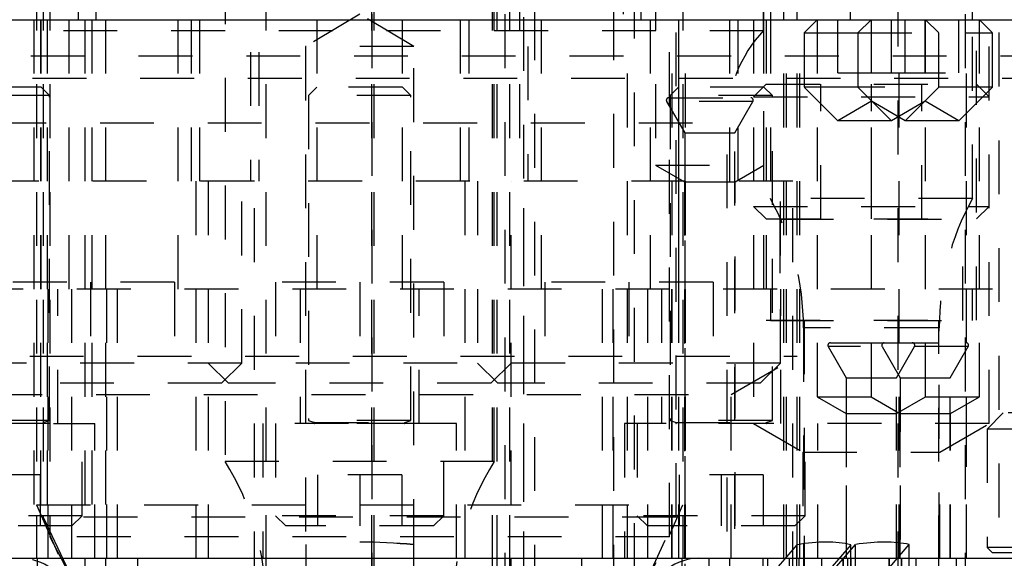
# Model space of a CAD drawing. Header units: inches. Extents: x 1772 to 2706, y -534 to -52.
# Tile 91 of 256: x 1942.15 to 1943.98, y -521.68 to -520.68. Entities that reach past the tile are written whole.
import ezdxf

# ---------------------------------------------------------------- set-up
doc = ezdxf.new("R2010")
doc.units = ezdxf.units.IN
doc.header["$LTSCALE"] = 0.5
doc.header["$MEASUREMENT"] = 0
doc.linetypes.add('HIDDEN', pattern=[0.225, 0.15, -0.075])
doc.layers.add('SID-M-H', color=4, linetype='HIDDEN')
doc.layers.add('SID-M-S', color=105, linetype='Continuous')

msp = doc.modelspace()

# ---------------------------------------------------------------- linework, layer by layer
at = {"layer": 'SID-M-H'}
for p, q in [((1943.59612, -521.67628), (1943.59612, -516.69628)), ((1943.97112, -521.80031), (1943.97112, -516.69628)), ((1942.58062, -517.13628), (1942.58062, -520.97628)), ((1942.59612, -517.13628), (1942.59612, -520.97628)), ((1942.97112, -520.97628), (1942.97112, -517.13628)), ((1942.98662, -520.97628), (1942.98662, -517.13628)), ((1942.18362, -519.19628), (1942.18362, -521.67628)), ((1942.19612, -519.19628), (1942.19612, -521.59982)), ((1942.20862, -519.19628), (1942.20862, -521.63645)), ((1942.48662, -520.97628), (1942.48662, -519.19628)), ((1942.60912, -519.19628), (1942.60912, -522.57128)), ((1942.60962, -519.19628), (1942.60962, -522.57128)), ((1942.8058, -519.19628), (1942.8058, -522.55128)), ((1942.80707, -522.96628), (1942.80707, -519.19628)), ((1942.80997, -519.19628), (1942.80997, -522.57128)), ((1943.02983, -519.19628), (1943.02983, -522.57128)), ((1943.03818, -519.19628), (1943.03818, -522.57128)), ((1943.05347, -522.96628), (1943.05347, -519.19628)), ((1943.06204, -519.19628), (1943.06204, -522.55128)), ((1943.08062, -519.19628), (1943.08062, -520.97628)), ((1943.08862, -522.57128), (1943.08862, -519.19628)), ((1943.10862, -522.55128), (1943.10862, -519.19628)), ((1943.33312, -519.19628), (1943.33312, -520.94628)), ((1943.35862, -521.63645), (1943.35862, -519.19628)), ((1943.37112, -521.59982), (1943.37112, -519.19628)), ((1943.38362, -519.19628), (1943.38362, -521.67628)), ((1943.48662, -520.97628), (1943.48662, -519.19628)), ((1943.53362, -520.69628), (1943.53362, -519.19628)), ((1943.53412, -520.94628), (1943.53412, -519.19628)), ((1943.57112, -521.67628), (1943.57112, -519.19628)), ((1943.78362, -521.72628), (1943.78362, -519.19628)), ((1943.90862, -522.96628), (1943.90862, -519.19628)), ((1942.53362, -519.38428), (1942.53362, -521.49628)), ((1943.03362, -521.49628), (1943.03362, -519.38428)), ((1942.47112, -520.97628), (1942.47112, -519.72588)), ((1943.09612, -519.72588), (1943.09612, -520.97628)), ((1943.47112, -520.97628), (1943.47112, -519.72588)), ((1942.26112, -520.19628), (1942.26112, -520.67628)), ((1943.30612, -520.67628), (1943.30612, -520.19628)), ((1942.29462, -520.67628), (1942.29462, -520.36628)), ((1943.27262, -520.36628), (1943.27262, -520.67628)), ((1943.69462, -520.67628), (1943.69462, -520.36628)), ((1942.27362, -520.47628), (1942.27362, -521.91128)), ((1942.31162, -520.47628), (1942.31162, -521.95128)), ((1943.25562, -521.95128), (1943.25562, -520.47628)), ((1943.29362, -521.91128), (1943.29362, -520.47628)), ((1942.17862, -520.67628), (1942.17862, -521.67628)), ((1942.19112, -520.67628), (1942.19112, -521.67628)), ((1942.19195, -521.17628), (1942.19195, -520.67628)), ((1942.20362, -520.67628), (1942.20362, -521.67628)), ((1942.24362, -520.67628), (1942.24362, -521.17628)), ((1942.28662, -520.67628), (1942.28662, -521.67628)), ((1942.44612, -520.67628), (1942.44612, -521.17628)), ((1942.78362, -520.66589), (1942.68312, -520.72628)), ((1942.70412, -520.67628), (1942.70412, -521.17628)), ((1942.88412, -520.72628), (1942.78362, -520.66589)), ((1942.86312, -521.17628), (1942.86312, -520.67628)), ((1943.12112, -521.17628), (1943.12112, -520.67628)), ((1943.28062, -521.67628), (1943.28062, -520.67628)), ((1943.32362, -521.17628), (1943.32362, -520.67628)), ((1943.36362, -521.67628), (1943.36362, -520.67628)), ((1943.37529, -520.67628), (1943.37529, -521.17628)), ((1943.37612, -521.67628), (1943.37612, -520.67628)), ((1943.38862, -521.67628), (1943.38862, -520.67628)), ((1943.51487, -520.67628), (1943.51487, -521.42628)), ((1943.53429, -521.17628), (1943.53429, -520.67628)), ((1943.53832, -520.67628), (1943.53832, -521.23428)), ((1943.54612, -520.67628), (1943.54612, -521.00828)), ((1943.57612, -521.67628), (1943.57612, -520.67628)), ((1943.60112, -521.67628), (1943.60112, -520.67628)), ((1943.63312, -520.67628), (1943.60862, -520.70078)), ((1943.63312, -520.67628), (1943.63312, -521.37628)), ((1943.67112, -520.7747), (1943.67112, -520.67628)), ((1943.73312, -520.67628), (1943.70862, -520.70078)), ((1943.73312, -520.67628), (1943.73312, -521.37628)), ((1943.73362, -520.7747), (1943.73362, -520.67628)), ((1943.77112, -520.7747), (1943.77112, -520.67628)), ((1943.78502, -521.67628), (1943.78502, -520.67628)), ((1943.79612, -520.7747), (1943.79612, -520.67628)), ((1943.83362, -520.7747), (1943.83362, -520.67628)), ((1943.85862, -520.70078), (1943.83412, -520.67628)), ((1943.83412, -521.37628), (1943.83412, -520.67628)), ((1943.89612, -520.7747), (1943.89612, -520.67628)), ((1943.91002, -521.67628), (1943.91002, -520.67628)), ((1943.92112, -521.00828), (1943.92112, -520.67628)), ((1943.92892, -521.23428), (1943.92892, -520.67628)), ((1943.95862, -520.70078), (1943.93412, -520.67628)), ((1943.93412, -521.37628), (1943.93412, -520.67628)), ((1943.95237, -521.42628), (1943.95237, -520.67628)), ((1942.03362, -520.69628), (1943.53362, -520.69628)), ((1943.60862, -520.70078), (1943.70862, -520.70078)), ((1943.60862, -520.70078), (1943.60862, -520.80128)), ((1943.70862, -520.70078), (1943.95862, -520.70078)), ((1943.70862, -520.70078), (1943.70862, -520.80128)), ((1943.85862, -520.80128), (1943.85862, -520.70078)), ((1943.95862, -520.80128), (1943.95862, -520.70078)), ((1942.88412, -520.72628), (1942.68312, -520.72628)), ((1942.68312, -520.72628), (1942.68312, -523.46628)), ((1942.88412, -523.46628), (1942.88412, -520.72628)), ((1947.67321, -520.74389), (1940.37621, -520.74389)), ((1940.37621, -520.78489), (1947.67321, -520.78489)), ((1943.67112, -520.7747), (1943.77112, -520.7747)), ((1943.77112, -520.7747), (1943.89612, -520.7747)), ((1942.19195, -520.80128), (1942.03295, -520.80128)), ((1942.20745, -520.81678), (1942.19195, -520.80128)), ((1942.70412, -520.80128), (1942.68862, -520.81678)), ((1942.86312, -520.80128), (1942.70412, -520.80128)), ((1942.87862, -520.81678), (1942.86312, -520.80128)), ((1943.37529, -520.80128), (1943.35979, -520.81678)), ((1943.53429, -520.80128), (1943.37529, -520.80128)), ((1943.53832, -520.79628), (1943.51487, -520.81973)), ((1943.54979, -520.81678), (1943.53429, -520.80128)), ((1943.53832, -520.79628), (1943.92892, -520.79628)), ((1943.70862, -520.80128), (1943.60862, -520.80128)), ((1943.60862, -520.80128), (1943.67112, -520.86378)), ((1943.63987, -521.04628), (1943.63987, -520.79628)), ((1943.95862, -520.80128), (1943.70862, -520.80128)), ((1943.70862, -520.80128), (1943.77112, -520.86378)), ((1943.73362, -521.04628), (1943.73362, -520.79628)), ((1943.79612, -520.86378), (1943.85862, -520.80128)), ((1943.82737, -521.04628), (1943.82737, -520.79628)), ((1943.89612, -520.86378), (1943.95862, -520.80128)), ((1943.95237, -520.81973), (1943.92892, -520.79628)), ((1942.20745, -520.81678), (1942.01745, -520.81678)), ((1942.20745, -521.42024), (1942.20745, -520.81678)), ((1942.87862, -520.81678), (1942.68862, -520.81678)), ((1942.68862, -520.81678), (1942.68862, -521.42024)), ((1942.87862, -521.42024), (1942.87862, -520.81678)), ((1943.35759, -520.82128), (1943.50965, -520.82128)), ((1943.54979, -520.81678), (1943.35979, -520.81678)), ((1943.35979, -520.81678), (1943.35979, -521.42024)), ((1943.51487, -520.81973), (1943.95237, -520.81973)), ((1943.54979, -521.42024), (1943.54979, -520.81678)), ((1943.51368, -520.82825), (1943.35356, -520.82825)), ((1943.35356, -520.82825), (1943.38712, -520.88638)), ((1943.48012, -520.88638), (1943.51368, -520.82825)), ((1943.73362, -520.82769), (1943.67112, -520.86378)), ((1943.79612, -520.86378), (1943.73362, -520.82769)), ((1943.83362, -520.82769), (1943.77112, -520.86378)), ((1943.89612, -520.86378), (1943.83362, -520.82769)), ((1942.10162, -520.86767), (1943.46562, -520.86767)), ((1943.46562, -522.02628), (1943.46562, -520.86767)), ((1943.77112, -520.86378), (1943.67112, -520.86378)), ((1943.89612, -520.86378), (1943.77112, -520.86378)), ((1943.38712, -520.88638), (1943.48012, -520.88638)), ((1943.38712, -520.88638), (1943.38712, -521.82128)), ((1943.48012, -521.82128), (1943.48012, -520.88638)), ((1943.33312, -520.94628), (1943.53412, -520.94628)), ((1943.33312, -520.94628), (1943.38662, -520.97717)), ((1943.48062, -520.97717), (1943.53412, -520.94628)), ((1943.58812, -520.97628), (1941.97912, -520.97628)), ((1942.47912, -520.97628), (1942.47912, -521.72628)), ((1942.50237, -520.97628), (1942.50237, -521.97628)), ((1942.56487, -521.31378), (1942.56487, -520.97628)), ((1942.58812, -521.72628), (1942.58812, -520.97628)), ((1942.97912, -520.97628), (1942.97912, -521.72628)), ((1943.00237, -520.97628), (1943.00237, -521.31378)), ((1943.06487, -521.97628), (1943.06487, -520.97628)), ((1943.08812, -521.72628), (1943.08812, -520.97628)), ((1943.38662, -520.97717), (1943.48062, -520.97717)), ((1943.38662, -520.97717), (1943.38662, -521.81604)), ((1943.48062, -521.81604), (1943.48062, -520.97717)), ((1943.56487, -521.31378), (1943.56487, -520.97628)), ((1943.58812, -521.72628), (1943.58812, -520.97628)), ((1943.51487, -521.02283), (1943.95237, -521.02283)), ((1943.51487, -521.02283), (1943.53832, -521.04628)), ((1943.92112, -521.00828), (1943.54612, -521.00828)), ((1943.92892, -521.04628), (1943.95237, -521.02283)), ((1943.53832, -521.04628), (1943.92892, -521.04628)), ((1943.56362, -521.04678), (1943.90362, -521.04678)), ((1943.56362, -521.04678), (1943.56362, -521.23478)), ((1943.90362, -521.23478), (1943.90362, -521.04678)), ((1942.43962, -521.16378), (1942.12762, -521.16378)), ((1942.28362, -521.16378), (1942.28362, -521.35128)), ((1942.43962, -521.16378), (1942.43962, -521.35128)), ((1942.93962, -521.16378), (1942.62762, -521.16378)), ((1942.62762, -521.16378), (1942.62762, -521.35128)), ((1942.78362, -521.16378), (1942.78362, -521.35128)), ((1942.93962, -521.16378), (1942.93962, -521.35128)), ((1943.43962, -521.16378), (1943.12762, -521.16378)), ((1943.12762, -521.16378), (1943.12762, -521.35128)), ((1943.28362, -521.16378), (1943.28362, -521.35128)), ((1943.43962, -521.16378), (1943.43962, -521.35128)), ((1944.75862, -521.17628), (1940.80862, -521.17628)), ((1942.20454, -521.17628), (1942.20454, -521.67628)), ((1942.22295, -521.42628), (1942.22295, -521.17628)), ((1942.24862, -521.17628), (1942.24862, -521.67628)), ((1942.31341, -521.17628), (1942.31341, -521.67628)), ((1942.33362, -521.17628), (1942.33362, -521.67628)), ((1942.67312, -521.17628), (1942.67312, -521.42628)), ((1942.89412, -521.42628), (1942.89412, -521.17628)), ((1943.23362, -521.17628), (1943.23362, -521.67628)), ((1943.25384, -521.17628), (1943.25384, -521.67628)), ((1943.31862, -521.67628), (1943.31862, -521.17628)), ((1943.34429, -521.17628), (1943.34429, -521.42628)), ((1943.3627, -521.17628), (1943.3627, -521.67628)), ((1943.54612, -521.17628), (1943.54612, -521.23478)), ((1943.56529, -521.42628), (1943.56529, -521.17628)), ((1943.92112, -521.23478), (1943.92112, -521.17628)), ((1943.53832, -521.23428), (1943.92892, -521.23428)), ((1943.54612, -521.23478), (1943.56362, -521.23478)), ((1943.56362, -521.23478), (1943.92112, -521.23478)), ((1943.60862, -521.23428), (1943.60862, -521.69678)), ((1943.85862, -521.69678), (1943.85862, -521.23428)), ((1943.60762, -521.24852), (1943.60762, -524.05428)), ((1943.85771, -521.24852), (1943.60954, -521.24852)), ((1943.85962, -524.05428), (1943.85962, -521.24852)), ((1943.65759, -521.27628), (1943.75759, -521.27628)), ((1943.75759, -521.27628), (1943.90965, -521.27628)), ((1943.91368, -521.28325), (1943.65356, -521.28325)), ((1943.65356, -521.28325), (1943.68712, -521.34138)), ((1943.75356, -521.28325), (1943.78712, -521.34138)), ((1943.78012, -521.34138), (1943.81368, -521.28325)), ((1943.88012, -521.34138), (1943.91368, -521.28325)), ((1941.97112, -521.30128), (1943.59612, -521.30128)), ((1943.56487, -521.31378), (1942.00237, -521.31378)), ((1942.50237, -521.31378), (1942.53987, -521.35128)), ((1942.52737, -521.35128), (1942.56487, -521.31378)), ((1943.00237, -521.31378), (1943.03987, -521.35128)), ((1943.02737, -521.35128), (1943.06487, -521.31378)), ((1943.47312, -521.37229), (1943.59612, -521.30128)), ((1943.52737, -521.35128), (1943.56487, -521.31378)), ((1942.52737, -521.35128), (1942.03987, -521.35128)), ((1943.02737, -521.35128), (1942.53987, -521.35128)), ((1943.52737, -521.35128), (1943.03987, -521.35128)), ((1943.68712, -521.34138), (1943.78012, -521.34138)), ((1943.68712, -521.34138), (1943.68712, -521.67628)), ((1943.78012, -521.67628), (1943.78012, -521.34138)), ((1943.78712, -521.34138), (1943.88012, -521.34138)), ((1943.78712, -521.34138), (1943.78712, -521.67628)), ((1943.88012, -521.67628), (1943.88012, -521.34138)), ((1942.09412, -521.37229), (1943.47312, -521.37229)), ((1943.47312, -521.67628), (1943.47312, -521.37229)), ((1943.63312, -521.37628), (1943.93412, -521.37628)), ((1943.63312, -521.37628), (1943.68662, -521.40717)), ((1943.73312, -521.37628), (1943.78662, -521.40717)), ((1943.78062, -521.40717), (1943.83412, -521.37628)), ((1943.88062, -521.40717), (1943.93412, -521.37628)), ((1943.68662, -521.40717), (1943.78062, -521.40717)), ((1943.68662, -521.40717), (1943.68662, -521.67628)), ((1943.78062, -521.67628), (1943.78062, -521.40717)), ((1943.78662, -521.40717), (1943.88062, -521.40717)), ((1943.78662, -521.40717), (1943.78662, -521.67628)), ((1943.88062, -521.67628), (1943.88062, -521.40717)), ((1944.48769, -521.40628), (1943.90956, -521.40628)), ((1943.90956, -521.40628), (1943.90956, -521.67628)), ((1943.97862, -521.40628), (1943.94862, -521.43628)), ((1941.61487, -521.42628), (1942.29195, -521.42628)), ((1942.20745, -521.42024), (1942.01745, -521.42024)), ((1942.20745, -521.42588), (1942.01745, -521.42588)), ((1942.02876, -521.42436), (1942.19615, -521.42436)), ((1942.19615, -521.42436), (1942.20745, -521.42024)), ((1942.20745, -521.42628), (1942.20745, -521.42588)), ((1942.26845, -521.59728), (1942.26845, -521.42628)), ((1942.29195, -521.67628), (1942.29195, -521.42628)), ((1942.96312, -521.42628), (1942.60412, -521.42628)), ((1942.60412, -521.42628), (1942.60412, -521.67628)), ((1942.62762, -521.42628), (1942.62762, -521.59728)), ((1942.87862, -521.42024), (1942.68862, -521.42024)), ((1942.68862, -521.42024), (1942.69993, -521.42436)), ((1942.87862, -521.42588), (1942.68862, -521.42588)), ((1942.68862, -521.42588), (1942.68862, -521.42628)), ((1942.69993, -521.42436), (1942.86732, -521.42436)), ((1942.86732, -521.42436), (1942.87862, -521.42024)), ((1942.87862, -521.42628), (1942.87862, -521.42588)), ((1942.93962, -521.59728), (1942.93962, -521.42628)), ((1942.96312, -521.67628), (1942.96312, -521.42628)), ((1943.95237, -521.42628), (1943.27529, -521.42628)), ((1943.27529, -521.42628), (1943.27529, -521.67628)), ((1943.29879, -521.42628), (1943.29879, -521.59728)), ((1943.54979, -521.42024), (1943.35979, -521.42024)), ((1943.35979, -521.42024), (1943.3711, -521.42436)), ((1943.54979, -521.42588), (1943.35979, -521.42588)), ((1943.35979, -521.42588), (1943.35979, -521.42628)), ((1943.3711, -521.42436), (1943.53849, -521.42436)), ((1943.51487, -521.42628), (1943.60662, -521.47925)), ((1943.53849, -521.42436), (1943.54979, -521.42024)), ((1943.54979, -521.42628), (1943.54979, -521.42588)), ((1943.61079, -521.59728), (1943.61079, -521.42628)), ((1943.63429, -521.67628), (1943.63429, -521.42628)), ((1943.86062, -521.47925), (1943.95237, -521.42628)), ((1944.44862, -521.43628), (1943.94862, -521.43628)), ((1943.94862, -521.43628), (1943.94862, -521.65628)), ((1943.60662, -521.47925), (1943.86062, -521.47925)), ((1943.60662, -521.47925), (1943.60662, -521.67628)), ((1943.86062, -521.67628), (1943.86062, -521.47925)), ((1943.03362, -521.49628), (1942.53362, -521.49628)), ((1942.19058, -521.52128), (1942.03433, -521.52128)), ((1942.19058, -521.52128), (1942.19058, -521.61628)), ((1942.86175, -521.52128), (1942.7055, -521.52128)), ((1942.7055, -521.52128), (1942.7055, -521.61628)), ((1942.78362, -521.52128), (1942.78362, -521.61628)), ((1942.86175, -521.52128), (1942.86175, -521.61628)), ((1943.53292, -521.52128), (1943.37667, -521.52128)), ((1943.37667, -521.52128), (1943.37667, -521.61628)), ((1943.45479, -521.52128), (1943.45479, -521.61628)), ((1943.53292, -521.52128), (1943.53292, -521.61628)), ((1942.18362, -521.57705), (1943.38362, -521.57705)), ((1942.18362, -521.57705), (1942.4472, -522.18213)), ((1943.12004, -522.18213), (1943.38362, -521.57705)), ((1942.26845, -521.59728), (1941.95645, -521.59728)), ((1943.37112, -521.59982), (1942.19612, -521.59982)), ((1942.19612, -521.59982), (1942.51199, -522.2772)), ((1942.24945, -521.61628), (1942.26845, -521.59728)), ((1942.93962, -521.59728), (1942.62762, -521.59728)), ((1942.62762, -521.59728), (1942.64662, -521.61628)), ((1942.92062, -521.61628), (1942.93962, -521.59728)), ((1943.05525, -522.2772), (1943.37112, -521.59982)), ((1943.61079, -521.59728), (1943.29879, -521.59728)), ((1943.29879, -521.59728), (1943.31779, -521.61628)), ((1943.59179, -521.61628), (1943.61079, -521.59728)), ((1942.24945, -521.61628), (1941.97545, -521.61628)), ((1942.92062, -521.61628), (1942.64662, -521.61628)), ((1943.59179, -521.61628), (1943.31779, -521.61628)), ((1943.35862, -521.63645), (1942.20862, -521.63645)), ((1942.20862, -521.63645), (1942.55652, -522.30475)), ((1943.01073, -522.30475), (1943.35862, -521.63645)), ((1942.68362, -521.65073), (1942.68362, -521.72628)), ((1942.88362, -521.65073), (1942.88362, -521.72628)), ((1943.59531, -521.65129), (1943.53037, -521.72628)), ((1943.59531, -521.72628), (1943.59531, -521.65129)), ((1943.69531, -521.65129), (1943.63037, -521.72628)), ((1943.63862, -521.72628), (1943.70404, -521.65073)), ((1943.69531, -521.72628), (1943.69531, -521.65129)), ((1943.70404, -521.72628), (1943.70404, -521.65073)), ((1943.73862, -521.72628), (1943.80404, -521.65073)), ((1943.80404, -521.72628), (1943.80404, -521.65073)), ((1944.44862, -521.65628), (1943.94862, -521.65628)), ((1943.94862, -521.65628), (1943.95862, -521.66628)), ((1942.18558, -521.71628), (1942.18558, -521.67628)), ((1942.37112, -521.67628), (1942.37112, -521.71628)), ((1942.68358, -521.67628), (1942.68358, -521.71628)), ((1942.68366, -521.67628), (1942.68366, -521.71628)), ((1942.88359, -521.67628), (1942.88359, -521.71628)), ((1942.88366, -521.67628), (1942.88366, -521.71628)), ((1943.19612, -521.71628), (1943.19612, -521.67628)), ((1943.38167, -521.67628), (1943.38167, -521.71628)), ((1943.43192, -521.67628), (1943.43192, -521.71628)), ((1943.47112, -521.71628), (1943.47112, -521.67628)), ((1943.53192, -521.67628), (1943.53192, -521.71628)), ((1943.54087, -521.67628), (1943.54087, -521.71628)), ((1943.58074, -521.67628), (1943.58074, -521.71628)), ((1943.58106, -521.67628), (1943.58106, -521.71628)), ((1943.59868, -521.67628), (1943.59868, -521.71628)), ((1943.64087, -521.67628), (1943.64087, -521.71628)), ((1943.68074, -521.67628), (1943.68074, -521.71628)), ((1943.6811, -521.67628), (1943.6811, -521.71628)), ((1943.68917, -521.67628), (1943.68917, -521.71628)), ((1943.6895, -521.67628), (1943.6895, -521.71628)), ((1943.69638, -521.71628), (1943.69638, -521.67628)), ((1943.76689, -521.71628), (1943.76689, -521.67628)), ((1943.76728, -521.71628), (1943.76728, -521.67628)), ((1943.78914, -521.67628), (1943.78914, -521.71628)), ((1943.7895, -521.67628), (1943.7895, -521.71628)), ((1943.81698, -521.71628), (1943.81698, -521.67628)), ((1943.8915, -521.71628), (1943.8915, -521.67628)), ((1943.89189, -521.71628), (1943.89189, -521.67628)), ((1944.43862, -521.66628), (1943.95862, -521.66628))]:
    msp.add_line(p, q, dxfattribs=at)
for centre, radius, start, end in [((1943.71562, -520.86767), 0.25, 136.71899, 180), ((1943.35759, -520.82593), 0.00465, 90, 210), ((1943.50965, -520.82593), 0.00465, 330, 90), ((1943.10762, -521.24852), 0.5, 0, 28.71743), ((1944.35962, -521.24852), 0.5, 151.28257, 180), ((1943.65759, -521.28093), 0.00465, 90, 210), ((1943.75759, -521.28093), 0.00465, 90, 210), ((1943.80965, -521.28093), 0.00465, 330, 90), ((1943.90965, -521.28093), 0.00465, 330, 90), ((1942.19642, -521.4251), 0.000787, 110, 270), ((1942.69966, -521.4251), 0.000787, 270, 70), ((1942.86759, -521.4251), 0.000787, 110, 270), ((1943.37083, -521.4251), 0.000787, 270, 70), ((1943.53876, -521.4251), 0.000787, 110, 270), ((1942.10962, -521.76128), 0.5, 0, 32.0052), ((1943.45762, -521.76128), 0.5, 147.9948, 180), ((1942.78362, -522.77128), 1.125, 84.90031, 95.09969), ((1942.78362, -522.64628), 1, 84.26083, 95.73917), ((1942.15391, -521.77128), 0.095, 16.07885, 90), ((1943.41333, -521.77128), 0.095, 90, 163.92115)]:
    msp.add_arc(centre, radius, start, end, dxfattribs=at)
for centre, major_axis, start_param, end_param in [((1942.78362, -522.64628), (0.96593, 0.96593), 0.161632, 0.3619668), ((1942.78362, -522.77128), (1.08667, 1.08667), 0.172793, 0.3508058)]:
    msp.add_ellipse(centre, major_axis=major_axis, ratio=0.2679492, start_param=start_param, end_param=end_param, dxfattribs=at)
at = {"layer": 'SID-M-S'}
for p, q in [((1943.54612, -520.19628), (1943.54612, -520.67628)), ((1943.92112, -520.67628), (1943.92112, -520.46628)), ((1941.52362, -520.67628), (1944.04362, -520.67628)), ((1941.52362, -521.67628), (1944.04362, -521.67628))]:
    msp.add_line(p, q, dxfattribs=at)

doc.saveas('drawing.dxf')
